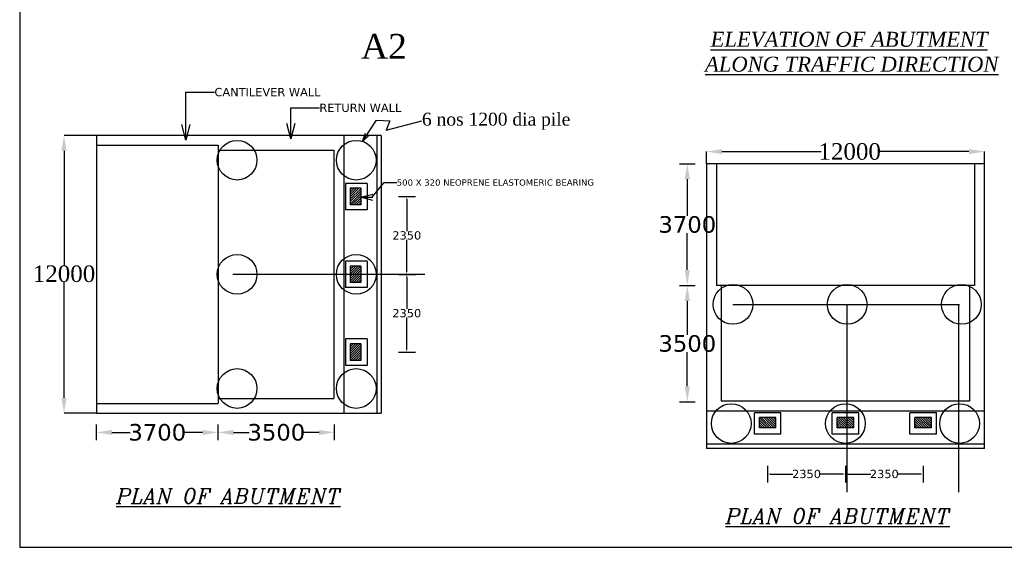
# Model space of a CAD drawing. Header units: millimetres. Extents: x -20950785 to 389010297, y -11535949 to 14056629.
# Tile 13 of 256: x 7967120 to 8026617, y -1027376 to -995485. Entities that reach past the tile are written whole.
import ezdxf

# ---------------------------------------------------------------- set-up
doc = ezdxf.new("R2010")
doc.units = ezdxf.units.MM
doc.header["$LTSCALE"] = 60
doc.header["$MEASUREMENT"] = 0
doc.dimstyles.get("Standard").update_dxf_attribs({"dimtxt": 400, "dimasz": 215, "dimexe": 0.18, "dimexo": 0.0625, "dimgap": 0.09, "dimtad": 0, "dimtih": 1, "dimtoh": 1, "dimdec": 0, "dimzin": 4, "dimdsep": 46, "dimtxsty": 'Standard', "dimblk": 'OPEN90', "dimcen": 0, "dimadec": 0, "dimazin": 1, "dimtfac": 1, "dimtdec": 0, "dimtix": 1, "dimtofl": 0, "dimtmove": 0, "dimatfit": 3, "dimldrblk": 'OPEN30', "dimfxl": 1, "dimtolj": 1, "dimtzin": 0, "dimarcsym": 0})
pattern_1 = [(45, (6699277.82, -1148215.8), (-70.710678, 70.710678), [])]
pattern_2 = [(315, (7879677.92, 268286.99), (70.710678, 70.710678), [])]

# ---------------------------------------------------------------- blocks, each defined once
blk = doc.blocks.new('*D173')
at = {"color": 0, "linetype": 'Continuous', "lineweight": -2, "transparency": 16777216}
for p, q in [((7990510, -1010877), (7990511, -1010877)), ((7990510, -1011027), (7990510, -1012966)), ((7990510, -1015427), (7990510, -1013487)), ((7990510, -1015577), (7990511, -1015577))]:
    blk.add_line(p, q, dxfattribs=at)
for points in [[(7990485, -1011027), (7990535, -1011027), (7990510, -1010877)], [(7990485, -1015427), (7990535, -1015427), (7990510, -1015577)]]:
    blk.add_solid(points, dxfattribs=at)
at = {"layer": 'Defpoints', "color": 0, "linetype": 'Continuous', "lineweight": -2, "transparency": 16777216}
for p in [(7990510, -1010877), (7990510, -1015577), (7990510, -1015577)]:
    blk.add_point(p, dxfattribs=at)
at = {"color": 0, "linetype": 'Continuous', "transparency": 16777216, "insert": (7990510, -1013227), "char_height": 500, "attachment_point": 5}
blk.add_mtext('\\A1;{\\fVerdana|b0|i0|c0|p34;2350}', dxfattribs=at)
blk = doc.blocks.new('*D174')
at = {"color": 0, "linetype": 'Continuous', "lineweight": -2, "transparency": 16777216}
for p, q in [((7990511, -1006177), (7990511, -1006177)), ((7990511, -1006327), (7990511, -1008266)), ((7990511, -1010727), (7990511, -1008787)), ((7990511, -1010877), (7990511, -1010877))]:
    blk.add_line(p, q, dxfattribs=at)
for points in [[(7990486, -1006327), (7990536, -1006327), (7990511, -1006177)], [(7990486, -1010727), (7990536, -1010727), (7990511, -1010877)]]:
    blk.add_solid(points, dxfattribs=at)
at = {"layer": 'Defpoints', "color": 0, "linetype": 'Continuous', "lineweight": -2, "transparency": 16777216}
for p in [(7990511, -1006177), (7990511, -1010877), (7990511, -1010877)]:
    blk.add_point(p, dxfattribs=at)
at = {"color": 0, "linetype": 'Continuous', "transparency": 16777216, "insert": (7990511, -1008527), "char_height": 500, "attachment_point": 5}
blk.add_mtext('\\A1;{\\fVerdana|b0|i0|c0|p34;2350}', dxfattribs=at)
blk = doc.blocks.new('*D175')
at = {"color": 0, "linetype": 'Continuous', "lineweight": -2, "transparency": 16777216}
for p, q in [((7971758, -1002477), (7969799, -1002477)), ((7969799, -1003412), (7969799, -1010337)), ((7969799, -1018342), (7969799, -1011355)), ((7971758, -1019277), (7969799, -1019277))]:
    blk.add_line(p, q, dxfattribs=at)
for points in [[(7969643, -1003412), (7969955, -1003412), (7969799, -1002477)], [(7969643, -1018342), (7969955, -1018342), (7969799, -1019277)]]:
    blk.add_solid(points, dxfattribs=at)
at = {"layer": 'Defpoints', "color": 0, "linetype": 'Continuous', "lineweight": -2, "transparency": 16777216}
for p in [(7971758, -1002477), (7969799, -1019277), (7971758, -1019277)]:
    blk.add_point(p, dxfattribs=at)
at = {"color": 0, "linetype": 'Continuous', "transparency": 16777216, "insert": (7969799, -1010846), "char_height": 500, "attachment_point": 5}
blk.add_mtext('\\A1;{\\fTimes New Roman|b0|i0|c0|p18;\\H2x;12000}', dxfattribs=at)
blk = doc.blocks.new('*D176')
at = {"color": 0, "linetype": 'Continuous', "lineweight": -2, "transparency": 16777216}
for p, q in [((7971758, -1020432), (7971758, -1020432)), ((7972693, -1020432), (7973786, -1020432)), ((7978173, -1020432), (7977081, -1020432)), ((7979108, -1020432), (7979108, -1020432))]:
    blk.add_line(p, q, dxfattribs=at)
for points in [[(7972693, -1020277), (7972693, -1020588), (7971758, -1020432)], [(7978173, -1020277), (7978173, -1020588), (7979108, -1020432)]]:
    blk.add_solid(points, dxfattribs=at)
at = {"layer": 'Defpoints', "color": 0, "linetype": 'Continuous', "lineweight": -2, "transparency": 16777216}
for p in [(7971758, -1020432), (7979108, -1020432), (7979108, -1020432)]:
    blk.add_point(p, dxfattribs=at)
at = {"color": 0, "linetype": 'Continuous', "transparency": 16777216, "insert": (7975433, -1020432), "char_height": 500, "attachment_point": 5}
blk.add_mtext('\\A1;{\\fVerdana|b0|i0|c0|p34;\\H2x;3700}', dxfattribs=at)
blk = doc.blocks.new('*D177')
at = {"color": 0, "linetype": 'Continuous', "lineweight": -2, "transparency": 16777216}
for p, q in [((7979108, -1020432), (7979108, -1020432)), ((7980043, -1020432), (7980979, -1020432)), ((7985210, -1020432), (7984274, -1020432)), ((7986145, -1020432), (7986145, -1020432))]:
    blk.add_line(p, q, dxfattribs=at)
for points in [[(7980043, -1020277), (7980043, -1020588), (7979108, -1020432)], [(7985210, -1020277), (7985210, -1020588), (7986145, -1020432)]]:
    blk.add_solid(points, dxfattribs=at)
at = {"layer": 'Defpoints', "color": 0, "linetype": 'Continuous', "lineweight": -2, "transparency": 16777216}
for p in [(7979108, -1020432), (7986145, -1020432), (7986145, -1020432)]:
    blk.add_point(p, dxfattribs=at)
at = {"color": 0, "linetype": 'Continuous', "transparency": 16777216, "insert": (7982627, -1020432), "char_height": 500, "attachment_point": 5}
blk.add_mtext('\\A1;{\\fVerdana|b0|i0|c0|p34;\\H2x;3500}', dxfattribs=at)
blk = doc.blocks.new('*D178')
at = {"color": 0, "linetype": 'Continuous', "lineweight": -2, "transparency": 16777216}
for p, q in [((8012317, -1022946), (8012317, -1022946)), ((8012467, -1022946), (8013842, -1022946)), ((8016867, -1022946), (8015492, -1022946)), ((8017017, -1022946), (8017017, -1022946))]:
    blk.add_line(p, q, dxfattribs=at)
for points in [[(8012467, -1022921), (8012467, -1022971), (8012317, -1022946)], [(8016867, -1022921), (8016867, -1022971), (8017017, -1022946)]]:
    blk.add_solid(points, dxfattribs=at)
at = {"layer": 'Defpoints', "color": 0, "linetype": 'Continuous', "lineweight": -2, "transparency": 16777216}
for p in [(8012317, -1022946), (8012317, -1022946), (8017017, -1022946)]:
    blk.add_point(p, dxfattribs=at)
at = {"color": 0, "linetype": 'Continuous', "transparency": 16777216, "insert": (8014667, -1022946), "char_height": 500, "attachment_point": 5}
blk.add_mtext('\\A1;{\\fVerdana|b0|i0|c0|p34;2350}', dxfattribs=at)
blk = doc.blocks.new('*D179')
at = {"color": 0, "linetype": 'Continuous', "lineweight": -2, "transparency": 16777216}
for p, q in [((8017017, -1022946), (8017017, -1022946)), ((8017167, -1022946), (8018542, -1022946)), ((8021567, -1022946), (8020192, -1022946)), ((8021717, -1022946), (8021717, -1022946))]:
    blk.add_line(p, q, dxfattribs=at)
for points in [[(8017167, -1022921), (8017167, -1022971), (8017017, -1022946)], [(8021567, -1022921), (8021567, -1022971), (8021717, -1022946)]]:
    blk.add_solid(points, dxfattribs=at)
at = {"layer": 'Defpoints', "color": 0, "linetype": 'Continuous', "lineweight": -2, "transparency": 16777216}
for p in [(8017017, -1022946), (8017017, -1022946), (8021717, -1022946)]:
    blk.add_point(p, dxfattribs=at)
at = {"color": 0, "linetype": 'Continuous', "transparency": 16777216, "insert": (8019367, -1022946), "char_height": 500, "attachment_point": 5}
blk.add_mtext('\\A1;{\\fVerdana|b0|i0|c0|p34;2350}', dxfattribs=at)
blk = doc.blocks.new('*D180')
at = {"color": 0, "linetype": 'Continuous', "lineweight": -2, "transparency": 16777216}
for p, q in [((8008617, -1004194), (8008617, -1003455)), ((8009552, -1003456), (8015541, -1003456)), ((8024482, -1003456), (8019007, -1003456)), ((8025417, -1004194), (8025417, -1003455))]:
    blk.add_line(p, q, dxfattribs=at)
for points in [[(8009552, -1003300), (8009552, -1003612), (8008617, -1003456)], [(8024482, -1003300), (8024482, -1003612), (8025417, -1003456)]]:
    blk.add_solid(points, dxfattribs=at)
at = {"layer": 'Defpoints', "color": 0, "linetype": 'Continuous', "lineweight": -2, "transparency": 16777216}
for p in [(8008617, -1003456), (8008617, -1004194), (8025417, -1004194)]:
    blk.add_point(p, dxfattribs=at)
at = {"color": 0, "linetype": 'Continuous', "transparency": 16777216, "insert": (8017274, -1003456), "char_height": 500, "attachment_point": 5}
blk.add_mtext('\\A1;{\\fTimes New Roman|b0|i0|c0|p18;\\H2x;12000}', dxfattribs=at)
blk = doc.blocks.new('*D181')
at = {"color": 0, "linetype": 'Continuous', "lineweight": -2, "transparency": 16777216}
for p, q in [((8007461, -1004194), (8007461, -1004194)), ((8007461, -1005129), (8007461, -1007348)), ((8007461, -1010609), (8007461, -1008390)), ((8007461, -1011544), (8007461, -1011544))]:
    blk.add_line(p, q, dxfattribs=at)
for points in [[(8007305, -1005129), (8007617, -1005129), (8007461, -1004194)], [(8007305, -1010609), (8007617, -1010609), (8007461, -1011544)]]:
    blk.add_solid(points, dxfattribs=at)
at = {"layer": 'Defpoints', "color": 0, "linetype": 'Continuous', "lineweight": -2, "transparency": 16777216}
for p in [(8007461, -1004194), (8007461, -1011544), (8007461, -1011544)]:
    blk.add_point(p, dxfattribs=at)
at = {"color": 0, "linetype": 'Continuous', "transparency": 16777216, "insert": (8007461, -1007869), "char_height": 500, "attachment_point": 5}
blk.add_mtext('\\A1;{\\fVerdana|b0|i0|c0|p34;\\H2x;3700}', dxfattribs=at)
blk = doc.blocks.new('*D182')
at = {"color": 0, "linetype": 'Continuous', "lineweight": -2, "transparency": 16777216}
for p, q in [((8007461, -1011544), (8007461, -1011544)), ((8007461, -1012479), (8007461, -1014541)), ((8007461, -1017645), (8007461, -1015583)), ((8007461, -1018580), (8007461, -1018580))]:
    blk.add_line(p, q, dxfattribs=at)
for points in [[(8007305, -1012479), (8007617, -1012479), (8007461, -1011544)], [(8007305, -1017645), (8007617, -1017645), (8007461, -1018580)]]:
    blk.add_solid(points, dxfattribs=at)
at = {"layer": 'Defpoints', "color": 0, "linetype": 'Continuous', "lineweight": -2, "transparency": 16777216}
for p in [(8007461, -1011544), (8007461, -1018580), (8007461, -1018580)]:
    blk.add_point(p, dxfattribs=at)
at = {"color": 0, "linetype": 'Continuous', "transparency": 16777216, "insert": (8007461, -1015062), "char_height": 500, "attachment_point": 5}
blk.add_mtext('\\A1;{\\fVerdana|b0|i0|c0|p34;\\H2x;3500}', dxfattribs=at)

msp = doc.modelspace()

# ---------------------------------------------------------------- hatches: boundary and pattern name
at = {"linetype": 'Continuous'}
h = msp.add_hatch(dxfattribs=at)
h.set_pattern_fill('ANSI31', color=1, scale=800)
h.set_pattern_definition(pattern_1)
h.paths.add_polyline_path([(7987728.44, -1005676.98), (7987088.44, -1005676.98), (7987088.44, -1006676.98), (7987728.44, -1006676.98)])
h = msp.add_hatch(dxfattribs=at)
h.set_pattern_fill('ANSI31', color=1, scale=800)
h.set_pattern_definition(pattern_1)
h.paths.add_polyline_path([(7987088.44, -1011376.98), (7987728.44, -1011376.98), (7987728.44, -1010376.98), (7987088.44, -1010376.98)])
h = msp.add_hatch(dxfattribs=at)
h.set_pattern_fill('ANSI31', color=1, scale=800)
h.set_pattern_definition(pattern_1)
h.paths.add_polyline_path([(7987728.44, -1015076.98), (7987088.44, -1015076.98), (7987088.44, -1016076.98), (7987728.44, -1016076.98)])
h = msp.add_hatch(dxfattribs=at)
h.set_pattern_fill('ANSI31', color=1, scale=800, angle=-90)
h.set_pattern_definition(pattern_2)
h.paths.add_polyline_path([(8012816.74, -1020163.63), (8012816.74, -1019523.63), (8011816.74, -1019523.63), (8011816.74, -1020163.63)])
h = msp.add_hatch(dxfattribs=at)
h.set_pattern_fill('ANSI31', color=1, scale=800, angle=-90)
h.set_pattern_definition(pattern_2)
h.paths.add_polyline_path([(8016516.74, -1019523.63), (8016516.74, -1020163.63), (8017516.74, -1020163.63), (8017516.74, -1019523.63)])
h = msp.add_hatch(dxfattribs=at)
h.set_pattern_fill('ANSI31', color=1, scale=800, angle=-90)
h.set_pattern_definition(pattern_2)
h.paths.add_polyline_path([(8022216.74, -1020163.63), (8022216.74, -1019523.63), (8021216.74, -1019523.63), (8021216.74, -1020163.63)])

# ---------------------------------------------------------------- linework, layer by layer
at = {"color": 1, "linetype": 'Continuous'}
for p, q in [((7967119.97, -902047.42), (7967119.97, -1027375.65)), ((7971758.44, -1002476.98), (7971758.44, -1019276.98)), ((7988958.44, -1002476.98), (7971758.44, -1002476.98)), ((7986708.44, -1002476.98), (7986708.44, -1019276.98)), ((7988708.44, -1002476.98), (7988708.44, -1019276.98)), ((7988958.44, -1002476.98), (7988958.44, -1019276.98)), ((7971758.44, -1003076.98), (7979108.44, -1003076.98)), ((7979108.44, -1003076.98), (7979108.44, -1018676.98)), ((7979108.44, -1003376.98), (7986108.44, -1003376.98)), ((7986108.44, -1003376.98), (7986108.44, -1018376.98)), ((8006991.24, -1004193.63), (8007931.24, -1004193.63)), ((8008616.74, -1004193.63), (8008616.74, -1021393.63)), ((8025416.74, -1004193.63), (8008616.74, -1004193.63)), ((8008616.74, -1004193.63), (8008616.74, -1011193.63)), ((8009216.74, -1004193.63), (8009216.74, -1011543.63)), ((8009216.74, -1004193.63), (8009216.74, -1005012)), ((8024816.74, -1004193.63), (8024816.74, -1011543.63)), ((8025416.74, -1021393.63), (8025416.74, -1004193.63)), ((7988108.44, -1005376.98), (7986808.44, -1005376.98)), ((7986808.44, -1005376.98), (7986808.44, -1006976.98)), ((7988108.44, -1005376.98), (7988108.44, -1006976.98)), ((7987728.44, -1005676.98), (7987088.44, -1005676.98)), ((7987088.44, -1005676.98), (7987088.44, -1006676.98)), ((7987728.44, -1005676.98), (7987728.44, -1006676.98)), ((7987728.44, -1006676.98), (7987088.44, -1006676.98)), ((7990012.29, -1006176.98), (7991028.79, -1006176.98)), ((7988108.44, -1006976.98), (7986808.44, -1006976.98)), ((7988108.44, -1010076.98), (7986808.44, -1010076.98)), ((7986808.44, -1010076.98), (7986808.44, -1011676.98)), ((7988108.44, -1010076.98), (7988108.44, -1011676.98)), ((7987728.44, -1010376.98), (7987088.44, -1010376.98)), ((7987088.44, -1010376.98), (7987088.44, -1011376.98)), ((7987728.44, -1010376.98), (7987728.44, -1011376.98)), ((7991608.44, -1010876.98), (7979995.25, -1010876.98)), ((7987728.44, -1011376.98), (7987088.44, -1011376.98)), ((7990012.29, -1010876.98), (7991028.79, -1010876.98)), ((7988108.44, -1011676.98), (7986808.44, -1011676.98)), ((8006991.24, -1011543.63), (8007931.24, -1011543.63)), ((8024816.74, -1011543.63), (8009216.74, -1011543.63)), ((8009516.74, -1011543.63), (8009516.74, -1018543.63)), ((8024516.74, -1011543.63), (8024516.74, -1018543.63)), ((8017122.55, -1024043.64), (8017122.55, -1012693.21)), ((8023863.83, -1024044.05), (8023863.83, -1012693.63)), ((7988108.44, -1014776.98), (7986808.44, -1014776.98)), ((7986808.44, -1014776.98), (7986808.44, -1016376.98)), ((7988108.44, -1014776.98), (7988108.44, -1016376.98)), ((7987728.44, -1015076.98), (7987088.44, -1015076.98)), ((7987088.44, -1015076.98), (7987088.44, -1016076.98)), ((7987728.44, -1015076.98), (7987728.44, -1016076.98)), ((7990012.29, -1015576.98), (7991028.79, -1015576.98)), ((8008616.74, -1015593.63), (8008616.74, -1016993.63)), ((7987728.44, -1016076.98), (7987088.44, -1016076.98)), ((7988108.44, -1016376.98), (7986808.44, -1016376.98)), ((8008616.74, -1016993.63), (8008616.74, -1021393.63)), ((7979108.44, -1018376.98), (7986108.44, -1018376.98)), ((8006991.24, -1018579.77), (8007931.24, -1018579.77)), ((8024516.74, -1018543.63), (8009516.74, -1018543.63)), ((7971758.44, -1018676.98), (7979108.44, -1018676.98)), ((7971758.44, -1018676.98), (7972576.8, -1018676.98)), ((8025416.74, -1019143.63), (8008616.74, -1019143.63)), ((7971758.44, -1019276.98), (7988958.44, -1019276.98)), ((7971758.44, -1019276.98), (7978758.44, -1019276.98)), ((7983158.44, -1019276.98), (7984558.44, -1019276.98)), ((7984558.44, -1019276.98), (7988958.44, -1019276.98)), ((8011516.74, -1020543.63), (8011516.74, -1019243.63)), ((8013116.74, -1019243.63), (8011516.74, -1019243.63)), ((8011816.74, -1020163.63), (8011816.74, -1019523.63)), ((8012816.74, -1019523.63), (8011816.74, -1019523.63)), ((8012816.74, -1020163.63), (8012816.74, -1019523.63)), ((8013116.74, -1020543.63), (8013116.74, -1019243.63)), ((8016216.74, -1020543.63), (8016216.74, -1019243.63)), ((8017816.74, -1019243.63), (8016216.74, -1019243.63)), ((8016516.74, -1020163.63), (8016516.74, -1019523.63)), ((8017516.74, -1019523.63), (8016516.74, -1019523.63)), ((8017516.74, -1020163.63), (8017516.74, -1019523.63)), ((8017816.74, -1020543.63), (8017816.74, -1019243.63)), ((8020916.74, -1020543.63), (8020916.74, -1019243.63)), ((8022516.74, -1019243.63), (8020916.74, -1019243.63)), ((8021216.74, -1020163.63), (8021216.74, -1019523.63)), ((8022216.74, -1019523.63), (8021216.74, -1019523.63)), ((8022216.74, -1020163.63), (8022216.74, -1019523.63)), ((8022516.74, -1020543.63), (8022516.74, -1019243.63)), ((7971758.44, -1020902.48), (7971758.44, -1019962.48)), ((7979108.44, -1020902.48), (7979108.44, -1019962.48)), ((7986144.58, -1020902.48), (7986144.58, -1019962.48)), ((8012816.74, -1020163.63), (8011816.74, -1020163.63)), ((8017516.74, -1020163.63), (8016516.74, -1020163.63)), ((8022216.74, -1020163.63), (8021216.74, -1020163.63)), ((8013116.74, -1020543.63), (8011516.74, -1020543.63)), ((8017816.74, -1020543.63), (8016216.74, -1020543.63)), ((8022516.74, -1020543.63), (8020916.74, -1020543.63)), ((8025416.74, -1021143.63), (8008616.74, -1021143.63)), ((8025416.74, -1021393.63), (8008616.74, -1021393.63)), ((8012316.74, -1022447.49), (8012316.74, -1023463.99)), ((8017016.74, -1022447.49), (8017016.74, -1023463.99)), ((8021716.74, -1022447.49), (8021716.74, -1023463.99)), ((7967119.97, -1027375.65), (8138623.68, -1027375.65))]:
    msp.add_line(p, q, dxfattribs=at)
at = {"color": 1, "linetype": 'ByBlock', "lineweight": -2, "ltscale": 2}
msp.add_line((8010222.55, -1012692.79), (8023916.74, -1012693.63), dxfattribs=at)
at = {"color": 1, "linetype": 'Continuous'}
for centre in [(7980258.44, -1003976.98), (7987458.44, -1003976.98), (7980258.44, -1010876.98), (7987458.44, -1010876.98), (8010222.55, -1012692.79), (8017122.55, -1012693.64), (8024022.55, -1012695.68), (7980258.44, -1017776.98), (7987458.44, -1017776.98), (8010116.74, -1019893.63), (8017016.74, -1019893.63), (8023916.74, -1019893.63)]:
    msp.add_circle(centre, 1200, dxfattribs=at)

# ---------------------------------------------------------------- texts
for s, insert, char_height, attachment_point in [('{\\fTimes New Roman|b0|i0|c0|p18;A2}', (7987746.9, -996345.86), 1500, 1), ('{\\H1.1574x;\\L \\fTimes New Roman|b0|i1|c0|p18;ELEVATION OF ABUTMENT \\PALONG TRAFFIC DIRECTION \\H0.864x; }', (8008532.75, -996218.36), 780, 1), ('{\\fTimes New Roman|b0|i0|c0|p18;6 nos 1200 dia pile}', (7991427.72, -1001625.32), 780, 4), ('{\\fVerdana|b0|i0|c0|p34;500 X 320 NEOPRENE ELASTOMERIC BEARING}', (7989903.79, -1005330.22), 375, 4)]:
    msp.add_mtext(s, dxfattribs=dict(at, insert=insert, char_height=char_height, attachment_point=attachment_point))
for s, insert, char_height, width, attachment_point in [('{\\fVerdana|b0|i0|c0|p34;CANTILEVER WALL}', (7978889.75, -999865.28), 500, 12909.5255, 4), ('{\\fVerdana|b0|i0|c0|p34;RETURN WALL}', (7985229.38, -1000811.19), 500, 6624.362, 4), ('{\\Fitalicc|c0;\\H1.1574x;\\LPLAN OF ABUTMENT \\H0.864x; }', (7972956.21, -1023817.07), 780, 19383.7853, 1), ('{\\Fitalicc|c0;\\H1.1574x;\\LPLAN OF ABUTMENT \\H0.864x; }', (8009776.65, -1025035.92), 780, 19383.7853, 1)]:
    msp.add_mtext(s, dxfattribs=dict(at, insert=insert, char_height=char_height, width=width, attachment_point=attachment_point))

# ---------------------------------------------------------------- dimensions: what is measured, and where the dimension line sits
for base, p1, p2, angle, picture, middle in [((7969799.26, -1019276.98), (7971758.44, -1002476.98), (7971758.44, -1019276.98), 270, '*D175', (7969799.26, -1010846.1)), ((8008616.74, -1003455.68), (8025416.74, -1004193.63), (8008616.74, -1004193.63), 180, '*D180', (8017274.02, -1003455.68))]:
    dim = msp.add_linear_dim(base=base, p1=p1, p2=p2, angle=angle, text='{\\fTimes New Roman|b0|i0|c0|p18;\\H2x;12000}', dimstyle='Standard', override={"dimtxt": 500, "dimasz": 935, "dimfxl": 300}, dxfattribs=at)
    dim.commit()
    dim.dimension.update_dxf_attribs({"geometry": picture, "text_midpoint": middle, "dimtype": 160})
for base, p1, p2, angle, text, override, picture, middle in [((8007461.24, -1011543.63), (8007461.24, -1004193.63), (8007461.24, -1011543.63), 270, '{\\fVerdana|b0|i0|c0|p34;\\H2x;3700}', {"dimtxt": 500, "dimasz": 935, "dimfxl": 300}, '*D181', (8007461.24, -1007868.63)), ((7990510.52, -1010876.98), (7990510.52, -1006176.98), (7990510.52, -1010876.98), 90, '{\\fVerdana|b0|i0|c0|p34;2350}', {"dimtxt": 500, "dimasz": 150, "dimfxl": 300}, '*D174', (7990510.52, -1008526.98)), ((7990510.34, -1015576.98), (7990510.34, -1010876.98), (7990510.34, -1015576.98), 90, '{\\fVerdana|b0|i0|c0|p34;2350}', {"dimtxt": 500, "dimasz": 150, "dimfxl": 300}, '*D173', (7990510.34, -1013226.98)), ((8007461.24, -1018579.77), (8007461.24, -1011543.63), (8007461.24, -1018579.77), 270, '{\\fVerdana|b0|i0|c0|p34;\\H2x;3500}', {"dimtxt": 500, "dimasz": 935, "dimfxl": 300}, '*D182', (8007461.24, -1015061.7))]:
    dim = msp.add_linear_dim(base=base, p1=p1, p2=p2, angle=angle, text=text, dimstyle='Standard', override=override, dxfattribs=at)
    dim.commit()
    dim.dimension.update_dxf_attribs({"geometry": picture, "text_midpoint": middle})
for base, p1, p2, text, override, picture, middle in [((7979108.44, -1020432.48), (7971758.44, -1020432.48), (7979108.44, -1020432.48), '{\\fVerdana|b0|i0|c0|p34;\\H2x;3700}', {"dimtxt": 500, "dimasz": 935, "dimfxl": 300}, '*D176', (7975433.44, -1020432.48)), ((7986144.58, -1020432.48), (7979108.44, -1020432.48), (7986144.58, -1020432.48), '{\\fVerdana|b0|i0|c0|p34;\\H2x;3500}', {"dimtxt": 500, "dimasz": 935, "dimfxl": 300}, '*D177', (7982626.51, -1020432.48)), ((8012316.74, -1022945.53), (8017016.74, -1022945.53), (8012316.74, -1022945.53), '{\\fVerdana|b0|i0|c0|p34;2350}', {"dimtxt": 500, "dimasz": 150, "dimfxl": 300}, '*D178', (8014666.74, -1022945.53)), ((8017016.74, -1022945.71), (8021716.74, -1022945.71), (8017016.74, -1022945.71), '{\\fVerdana|b0|i0|c0|p34;2350}', {"dimtxt": 500, "dimasz": 150, "dimfxl": 300}, '*D179', (8019366.74, -1022945.71))]:
    dim = msp.add_linear_dim(base=base, p1=p1, p2=p2, text=text, dimstyle='Standard', override=override, dxfattribs=at)
    dim.commit()
    dim.dimension.update_dxf_attribs({"geometry": picture, "text_midpoint": middle})

# ---------------------------------------------------------------- leaders
at = {"color": 1, "linetype": 'Continuous', "annotation_type": 0, "has_hookline": 1, "hookline_direction": 0}
for points, override, text_width in [([(7977168.66, -1002761.16), (7977168.66, -999865.28), (7978889.66, -999865.28)], {"dimtxt": 500, "dimasz": 935, "dimfxl": 300}, 6498.32), ([(7983508.29, -1002692.98), (7983508.29, -1000811.19), (7985229.29, -1000811.19)], {"dimtxt": 500, "dimasz": 935, "dimfxl": 300}, 4923.77), ([(7987843.4, -1002840.41), (7988682.35, -1001561.15), (7989476.57, -1001596.85), (7989264.61, -1002166.75), (7991427.63, -1001596.06)], {"dimtxt": 300, "dimasz": 500, "dimfxl": 300}, 8682.91), ([(7987711.87, -1006209.43), (7988416.29, -1006220.92), (7989153.7, -1005330.22), (7989903.7, -1005330.22)], {"dimtxt": 500, "dimasz": 750, "dimfxl": 300}, 12102)]:
    msp.add_leader(points, dimstyle='Standard', override=override, dxfattribs=dict(at, text_width=text_width))

doc.saveas('drawing.dxf')
